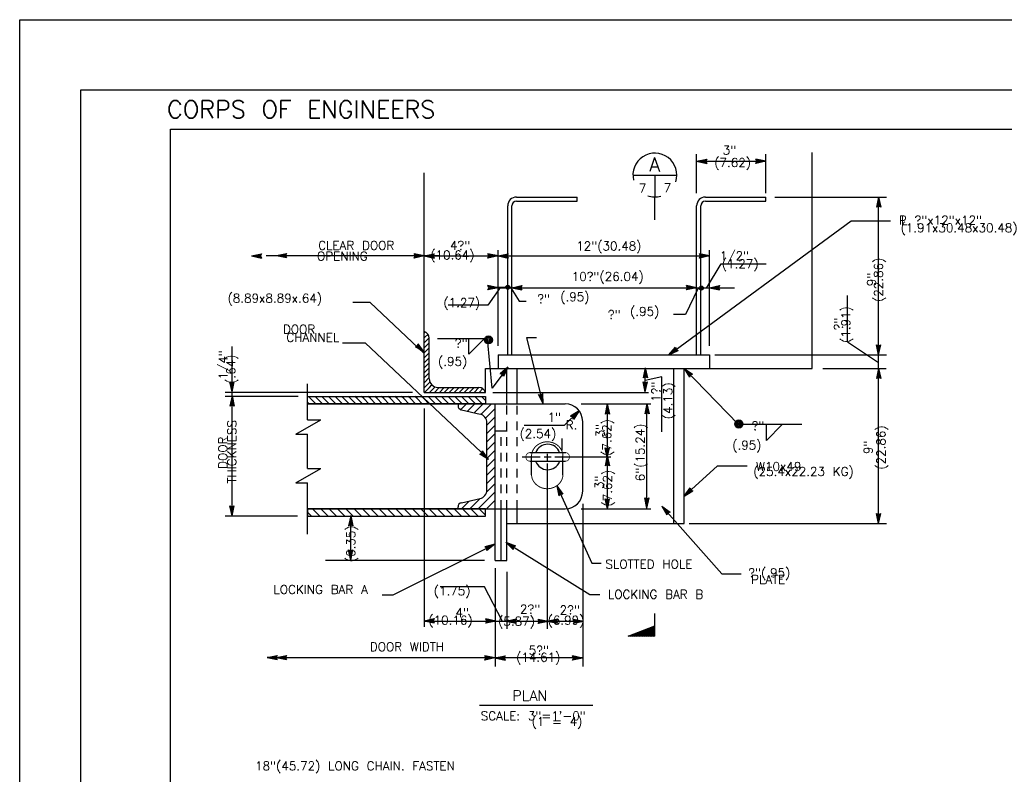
# Model space of a CAD drawing. Extents: x -16 to 1164, y -18 to 483.
# Tile 2 of 15: x -16 to -2, y 1 to 12. Entities that reach past the tile are written whole.
import ezdxf
from ezdxf.enums import TextEntityAlignment as Align

# ---------------------------------------------------------------- set-up
doc = ezdxf.new("R2010")
doc.units = 0
doc.header["$MEASUREMENT"] = 0
doc.linetypes.add('HIDDEN2', pattern=[0.1875, 0.125, -0.0625])
doc.layers.add('LETTERING', color=7, linetype='CONTINUOUS')
doc.layers.add('OUTLINE', color=7, linetype='CONTINUOUS')
doc.styles.add('TXT_SHX', font='txt.shx')

# ---------------------------------------------------------------- blocks, each defined once
blk = doc.blocks.new('LT1')
at = {"layer": 'OUTLINE', "color": 24, "linetype": 'CONTINUOUS'}
for p, q in [((0, 0), (-0.0015, 0.00032)), ((-0.00135, 0), (-0.0015, 0.00032)), ((0, 0), (-0.0015, -0.00032)), ((-0.0015, -0.00032), (-0.00135, 0)), ((-0.00039, 0), (-0.00136, 0.00021)), ((-0.00127, 0), (-0.00136, 0.00021)), ((-0.00039, 0), (-0.00136, -0.00021)), ((-0.00136, -0.00021), (-0.00127, 0)), ((-0.00076, 0), (-0.00123, 0.00009)), ((-0.00119, 0), (-0.00123, 0.00009)), ((-0.00076, 0), (-0.00123, -0.0001)), ((-0.00123, -0.0001), (-0.00119, 0))]:
    blk.add_line(p, q, dxfattribs=at)
blk = doc.blocks.new('REBAR0')
at = {"layer": 'OUTLINE', "color": 24, "linetype": 'CONTINUOUS'}
for radius in [0.00482, 0.00374, 0.00274, 0.00138]:
    blk.add_circle((0.0002, -0.0046), radius, dxfattribs=at)
blk = doc.blocks.new('FILLET')
at = {"layer": 'OUTLINE', "color": 24, "linetype": 'CONTINUOUS'}
for q in [(0, 0), (0.00236, -0.00002)]:
    blk.add_line((0, -0.00239), q, dxfattribs=at)

msp = doc.modelspace()

# ---------------------------------------------------------------- linework, layer by layer
at = {"layer": 'LETTERING', "color": 7, "linetype": 'CONTINUOUS'}
for p, q in [((-7.283, 9.287), (-6.659, 9.287)), ((-6.971, 9.287), (-6.971, 8.975)), ((-6.971, 8.649), (-6.971, 8.975)), ((-6.971, 2.701), (-6.971, 3.025)), ((-7.35, 2.701), (-6.971, 2.851)), ((-7.319, 2.701), (-6.971, 2.839)), ((-7.286, 2.701), (-6.971, 2.826)), ((-7.263, 2.701), (-6.971, 2.817)), ((-6.971, 2.701), (-7.35, 2.701)), ((-7.227, 2.701), (-6.971, 2.803)), ((-7.193, 2.701), (-6.971, 2.789)), ((-7.152, 2.701), (-6.971, 2.773)), ((-7.125, 2.701), (-6.971, 2.762)), ((-7.093, 2.701), (-6.971, 2.75)), ((-7.064, 2.701), (-6.971, 2.738)), ((-7.035, 2.701), (-6.971, 2.727)), ((-7.015, 2.701), (-6.971, 2.719)), ((-6.988, 2.701), (-6.971, 2.708))]:
    msp.add_line(p, q, dxfattribs=at)
for start, end in [(341.9698, 193.8121), (251.0405, 285.7467)]:
    msp.add_arc((-6.971, 9.287), 0.313, start, end, dxfattribs=at)
at = {"layer": 'OUTLINE', "color": 7, "linetype": 'CONTINUOUS'}
for p, q in [((-16.043, -18.495), (-16.043, 11.505)), ((-16.043, 11.505), (25.957, 11.505)), ((-15.168, 10.505), (25.082, 10.505)), ((-15.168, -17.499), (-15.168, 10.505)), ((-13.89, 9.94), (24.352, 9.94)), ((-13.89, -16.933), (-13.89, 9.94)), ((-6.374, 9.029), (-6.374, 9.583)), ((-5.385, 9.029), (-5.385, 9.583)), ((-4.724, 6.525), (-4.724, 9.609)), ((-6.374, 9.483), (-5.385, 9.483)), ((-10.265, 6.184), (-10.265, 9.317)), ((-8.947, 8.972), (-8.083, 8.972)), ((-8.947, 8.915), (-8.083, 8.915)), ((-8.083, 8.915), (-8.083, 8.972)), ((-6.249, 8.972), (-5.385, 8.972)), ((-6.249, 8.915), (-5.385, 8.915)), ((-5.385, 8.915), (-5.385, 8.972)), ((-5.259, 8.972), (-3.664, 8.972)), ((-3.776, 6.72), (-3.776, 8.972)), ((-9.072, 6.719), (-9.072, 8.847)), ((-9.014, 6.719), (-9.014, 8.847)), ((-6.374, 6.719), (-6.374, 8.847)), ((-6.316, 6.719), (-6.316, 8.847)), ((-6.772, 6.719), (-4.169, 8.635)), ((-4.169, 8.635), (-3.604, 8.635)), ((-9.211, 6.85), (-9.211, 8.212)), ((-6.191, 6.85), (-6.191, 8.212)), ((-12.525, 8.138), (-12.374, 8.138)), ((-12.374, 8.138), (-10.058, 8.138)), ((-10.265, 8.131), (-9.211, 8.131)), ((-9.211, 8.131), (-6.191, 8.131)), ((-6.235, 7.672), (-6.022, 8.02)), ((-6.022, 8.02), (-5.379, 8.02)), ((-9.175, 7.686), (-9.355, 7.431)), ((-9.227, 7.684), (-9.004, 7.684)), ((-9.211, 7.677), (-9.072, 7.677)), ((-9.072, 7.677), (-9.013, 7.677)), ((-9.029, 7.676), (-8.908, 7.486)), ((-9.013, 7.677), (-6.374, 7.677)), ((-6.356, 7.664), (-6.534, 7.295)), ((-6.374, 7.677), (-6.316, 7.677)), ((-6.316, 7.677), (-6.191, 7.677)), ((-6.191, 7.677), (-5.834, 7.677)), ((-11.038, 7.465), (-11.285, 7.465)), ((-10.265, 6.739), (-11.038, 7.465)), ((-8.908, 7.486), (-8.808, 7.486)), ((-4.219, 6.907), (-4.219, 7.568)), ((-9.355, 7.431), (-9.921, 7.431)), ((-6.534, 7.295), (-6.704, 7.295)), ((-10.264, 7.033), (-10.262, 7.036)), ((-10.262, 7.036), (-10.25, 7.047)), ((-10.264, 6.962), (-10.262, 6.965)), ((-10.264, 6.891), (-10.262, 6.894)), ((-10.262, 6.965), (-10.211, 7.015)), ((-10.262, 6.894), (-10.194, 6.961)), ((-10.194, 6.379), (-10.194, 6.958)), ((-9.359, 6.95), (-10.076, 6.95)), ((-9.293, 6.245), (-9.359, 6.95)), ((-8.567, 6.02), (-8.801, 6.965)), ((-8.801, 6.965), (-8.66, 6.965)), ((-4.219, 6.907), (-3.775, 6.609)), ((-13.01, 6.125), (-13.01, 6.838)), ((-11.104, 6.885), (-11.432, 6.885)), ((-9.37, 5.256), (-11.109, 6.89)), ((-10.264, 6.82), (-10.262, 6.823)), ((-10.264, 6.749), (-10.262, 6.752)), ((-10.262, 6.823), (-10.194, 6.891)), ((-10.262, 6.752), (-10.194, 6.82)), ((-10.264, 6.678), (-10.262, 6.681)), ((-10.262, 6.681), (-10.194, 6.749)), ((-10.262, 6.61), (-10.194, 6.678)), ((-9.211, 6.719), (-6.191, 6.719)), ((-9.211, 6.719), (-9.211, 6.524)), ((-6.191, 6.719), (-6.191, 6.524)), ((-6.116, 6.719), (-3.664, 6.719)), ((-3.776, 6.525), (-3.776, 6.719)), ((-10.264, 6.608), (-10.262, 6.61)), ((-10.264, 6.537), (-10.262, 6.539)), ((-10.262, 6.539), (-10.194, 6.607)), ((-10.262, 6.468), (-10.194, 6.536)), ((-9.392, 6.525), (-4.724, 6.525)), ((-9.391, 6.184), (-9.391, 6.525)), ((-9.083, 6.525), (-9.293, 6.245)), ((-9.083, 6.02), (-9.083, 6.525)), ((-8.936, 6.022), (-8.936, 6.525)), ((-7.109, 6.184), (-7.109, 6.526)), ((-6.702, 4.311), (-6.702, 6.525)), ((-6.554, 4.311), (-6.554, 6.525)), ((-6.554, 6.525), (-5.783, 5.731)), ((-4.573, 6.525), (-3.665, 6.525)), ((-3.776, 4.311), (-3.776, 6.525)), ((-10.264, 6.466), (-10.262, 6.468)), ((-10.264, 6.395), (-10.262, 6.397)), ((-10.262, 6.397), (-10.194, 6.465)), ((-10.262, 6.326), (-10.194, 6.394)), ((-10.191, 6.326), (-10.184, 6.333)), ((-6.871, 6.405), (-7.109, 6.353)), ((-6.871, 5.621), (-6.871, 6.406)), ((-11.934, 5.791), (-11.934, 6.305)), ((-10.264, 6.324), (-10.262, 6.326)), ((-10.264, 6.253), (-10.262, 6.255)), ((-10.262, 6.255), (-10.191, 6.326)), ((-10.262, 6.184), (-10.191, 6.255)), ((-10.191, 6.255), (-10.156, 6.29)), ((-10.191, 6.184), (-10.12, 6.255)), ((-10.12, 6.255), (-10.112, 6.263)), ((-10.12, 6.184), (-10.05, 6.254)), ((-10.069, 6.254), (-9.485, 6.254)), ((-10.049, 6.184), (-9.979, 6.254)), ((-9.978, 6.184), (-9.908, 6.254)), ((-9.907, 6.184), (-9.837, 6.254)), ((-9.836, 6.184), (-9.766, 6.254)), ((-9.765, 6.184), (-9.695, 6.254)), ((-9.694, 6.184), (-9.624, 6.254)), ((-9.623, 6.184), (-9.553, 6.254)), ((-9.552, 6.184), (-9.483, 6.254)), ((-9.481, 6.184), (-9.429, 6.237)), ((-9.41, 6.184), (-9.397, 6.198)), ((-10.433, 6.184), (-13.106, 6.184)), ((-12.067, 6.125), (-13.106, 6.125)), ((-13.01, 4.415), (-13.01, 6.125)), ((-11.934, 6.125), (-9.392, 6.125)), ((-11.888, 6.094), (-11.919, 6.125)), ((-11.814, 6.02), (-11.888, 6.094)), ((-11.793, 6.094), (-11.824, 6.125)), ((-11.719, 6.02), (-11.793, 6.094)), ((-11.698, 6.094), (-11.729, 6.125)), ((-11.624, 6.02), (-11.698, 6.094)), ((-11.603, 6.094), (-11.634, 6.125)), ((-11.529, 6.02), (-11.603, 6.094)), ((-11.508, 6.094), (-11.539, 6.125)), ((-11.434, 6.02), (-11.508, 6.094)), ((-11.413, 6.094), (-11.444, 6.125)), ((-11.339, 6.02), (-11.413, 6.094)), ((-11.318, 6.094), (-11.349, 6.125)), ((-11.244, 6.02), (-11.318, 6.094)), ((-11.223, 6.094), (-11.254, 6.125)), ((-11.149, 6.02), (-11.223, 6.094)), ((-11.128, 6.094), (-11.159, 6.125)), ((-11.054, 6.02), (-11.128, 6.094)), ((-11.033, 6.094), (-11.064, 6.125)), ((-10.959, 6.02), (-11.033, 6.094)), ((-10.938, 6.094), (-10.969, 6.125)), ((-10.864, 6.02), (-10.938, 6.094)), ((-10.843, 6.094), (-10.874, 6.125)), ((-10.769, 6.02), (-10.843, 6.094)), ((-10.748, 6.094), (-10.779, 6.125)), ((-10.674, 6.02), (-10.748, 6.094)), ((-10.653, 6.094), (-10.684, 6.125)), ((-10.579, 6.02), (-10.653, 6.094)), ((-10.558, 6.094), (-10.589, 6.125)), ((-10.484, 6.02), (-10.558, 6.094)), ((-10.463, 6.094), (-10.494, 6.125)), ((-10.389, 6.02), (-10.463, 6.094)), ((-10.368, 6.094), (-10.399, 6.125)), ((-10.294, 6.02), (-10.368, 6.094)), ((-10.273, 6.094), (-10.304, 6.125)), ((-10.199, 6.02), (-10.273, 6.094)), ((-10.265, 6.184), (-9.391, 6.184)), ((-10.178, 6.094), (-10.209, 6.125)), ((-10.104, 6.02), (-10.178, 6.094)), ((-10.083, 6.094), (-10.114, 6.125)), ((-10.009, 6.02), (-10.083, 6.094)), ((-9.988, 6.094), (-10.019, 6.125)), ((-9.914, 6.02), (-9.988, 6.094)), ((-9.893, 6.094), (-9.924, 6.125)), ((-9.819, 6.02), (-9.893, 6.094)), ((-9.798, 6.094), (-9.829, 6.125)), ((-9.724, 6.02), (-9.798, 6.094)), ((-9.703, 6.094), (-9.734, 6.125)), ((-9.629, 6.02), (-9.703, 6.094)), ((-9.608, 6.094), (-9.639, 6.125)), ((-9.534, 6.02), (-9.608, 6.094)), ((-9.513, 6.094), (-9.544, 6.125)), ((-9.439, 6.02), (-9.513, 6.094)), ((-9.418, 6.094), (-9.449, 6.125)), ((-9.392, 6.068), (-9.418, 6.094)), ((-9.392, 6.125), (-9.392, 6.018)), ((-9.283, 6.184), (-7.06, 6.184)), ((-11.909, 6.02), (-11.934, 6.045)), ((-11.934, 6.02), (-8.252, 6.02)), ((-10.265, 5.952), (-10.265, 2.836)), ((-9.782, 6.021), (-9.782, 5.993)), ((-9.781, 6.018), (-9.78, 6.02)), ((-9.743, 5.937), (-9.672, 6.009)), ((-9.735, 5.934), (-9.468, 5.874)), ((-9.672, 6.009), (-9.661, 6.02)), ((-9.647, 5.914), (-9.553, 6.009)), ((-9.553, 6.009), (-9.542, 6.02)), ((-9.55, 5.892), (-9.434, 6.009)), ((-9.434, 6.009), (-9.423, 6.02)), ((-9.434, 5.89), (-9.315, 6.009)), ((-9.315, 6.009), (-9.304, 6.02)), ((-9.315, 5.89), (-9.255, 5.95)), ((-9.254, 3.783), (-9.254, 6.02)), ((-8.053, 5.922), (-8.264, 5.71)), ((-8.022, 6.02), (-7.029, 6.02)), ((-7.649, 5.261), (-7.649, 6.02)), ((-7.084, 4.521), (-7.084, 6.02)), ((-12.097, 5.589), (-11.744, 5.791)), ((-11.934, 5.791), (-11.744, 5.791)), ((-9.455, 5.869), (-9.434, 5.89)), ((-9.388, 5.817), (-9.315, 5.89)), ((-9.37, 5.716), (-9.315, 5.771)), ((-9.315, 5.771), (-9.255, 5.831)), ((-8.002, 4.771), (-8.002, 5.77)), ((-9.37, 4.79), (-9.37, 5.752)), ((-9.37, 5.597), (-9.315, 5.652)), ((-9.315, 5.652), (-9.255, 5.712)), ((-9.254, 5.635), (-9.082, 5.635)), ((-8.264, 5.71), (-8.84, 5.71)), ((-5.783, 5.731), (-4.874, 5.731)), ((-12.097, 5.589), (-11.934, 5.589)), ((-11.934, 5.095), (-11.934, 5.589)), ((-9.37, 5.478), (-9.315, 5.533)), ((-9.315, 5.533), (-9.255, 5.593)), ((-8.295, 5.357), (-8.295, 5.526)), ((-9.37, 5.359), (-9.315, 5.414)), ((-9.315, 5.414), (-9.255, 5.474)), ((-9.315, 5.295), (-9.255, 5.355)), ((-9.37, 5.24), (-9.315, 5.295)), ((-9.315, 5.176), (-9.256, 5.236)), ((-8.864, 5.261), (-8.607, 5.261)), ((-8.759, 5.323), (-8.243, 5.323)), ((-8.732, 5.004), (-8.732, 5.275)), ((-8.552, 5.261), (-8.454, 5.261)), ((-8.502, 5.213), (-8.502, 5.305)), ((-8.402, 5.261), (-7.599, 5.261)), ((-8.284, 5.004), (-8.284, 5.275)), ((-7.649, 4.521), (-7.649, 5.261)), ((-12.097, 4.893), (-11.744, 5.095)), ((-11.934, 5.095), (-11.744, 5.095)), ((-9.37, 5.121), (-9.315, 5.176)), ((-9.315, 5.057), (-9.256, 5.117)), ((-8.759, 5.202), (-8.245, 5.202)), ((-8.502, 2.806), (-8.502, 5.167)), ((-6.554, 4.702), (-6.076, 5.135)), ((-6.076, 5.135), (-5.651, 5.135)), ((-9.37, 5.002), (-9.315, 5.057)), ((-9.37, 4.883), (-9.315, 4.938)), ((-9.315, 4.938), (-9.256, 4.998)), ((-12.097, 4.893), (-11.934, 4.893)), ((-11.934, 4.157), (-11.934, 4.893)), ((-9.375, 4.76), (-9.315, 4.819)), ((-9.315, 4.819), (-9.256, 4.879)), ((-8.373, 4.85), (-7.871, 3.744)), ((-9.735, 4.608), (-9.468, 4.668)), ((-9.553, 4.581), (-9.465, 4.67)), ((-9.434, 4.581), (-9.315, 4.7)), ((-9.315, 4.7), (-9.256, 4.76)), ((-11.934, 4.521), (-8.252, 4.521)), ((-11.8, 4.46), (-11.861, 4.521)), ((-11.681, 4.46), (-11.742, 4.521)), ((-11.562, 4.46), (-11.623, 4.521)), ((-11.443, 4.46), (-11.504, 4.521)), ((-11.324, 4.46), (-11.385, 4.521)), ((-11.205, 4.46), (-11.266, 4.521)), ((-11.086, 4.46), (-11.147, 4.521)), ((-10.967, 4.46), (-11.028, 4.521)), ((-10.848, 4.46), (-10.909, 4.521)), ((-10.729, 4.46), (-10.79, 4.521)), ((-10.61, 4.46), (-10.671, 4.521)), ((-10.491, 4.46), (-10.552, 4.521)), ((-10.372, 4.46), (-10.433, 4.521)), ((-10.253, 4.46), (-10.314, 4.521)), ((-10.134, 4.46), (-10.195, 4.521)), ((-10.015, 4.46), (-10.076, 4.521)), ((-9.896, 4.46), (-9.957, 4.521)), ((-9.777, 4.46), (-9.838, 4.521)), ((-9.782, 4.521), (-9.782, 4.549)), ((-9.732, 4.521), (-9.672, 4.581)), ((-9.658, 4.46), (-9.719, 4.521)), ((-9.672, 4.581), (-9.618, 4.635)), ((-9.613, 4.521), (-9.553, 4.581)), ((-9.539, 4.46), (-9.6, 4.521)), ((-9.494, 4.521), (-9.434, 4.581)), ((-9.42, 4.46), (-9.481, 4.521)), ((-9.392, 4.415), (-9.392, 4.521)), ((-9.375, 4.521), (-9.315, 4.581)), ((-9.315, 4.581), (-9.256, 4.641)), ((-9.166, 3.783), (-9.166, 4.52)), ((-9.083, 3.783), (-9.083, 4.52)), ((-8.936, 4.311), (-8.936, 4.518)), ((-8.022, 4.521), (-7.029, 4.521)), ((-8.002, 4.591), (-8.002, 2.27)), ((-6.873, 4.561), (-6.015, 3.592)), ((-12.077, 4.415), (-13.106, 4.415)), ((-11.919, 4.46), (-11.934, 4.475)), ((-11.934, 4.415), (-9.392, 4.415)), ((-11.874, 4.415), (-11.919, 4.46)), ((-11.755, 4.415), (-11.8, 4.46)), ((-11.636, 4.415), (-11.681, 4.46)), ((-11.517, 4.415), (-11.562, 4.46)), ((-11.398, 4.415), (-11.443, 4.46)), ((-11.279, 4.415), (-11.324, 4.46)), ((-11.314, 3.792), (-11.314, 4.424)), ((-11.16, 4.415), (-11.205, 4.46)), ((-11.041, 4.415), (-11.086, 4.46)), ((-10.922, 4.415), (-10.967, 4.46)), ((-10.803, 4.415), (-10.848, 4.46)), ((-10.684, 4.415), (-10.729, 4.46)), ((-10.565, 4.415), (-10.61, 4.46)), ((-10.446, 4.415), (-10.491, 4.46)), ((-10.327, 4.415), (-10.372, 4.46)), ((-10.208, 4.415), (-10.253, 4.46)), ((-10.089, 4.415), (-10.134, 4.46)), ((-9.97, 4.415), (-10.015, 4.46)), ((-9.851, 4.415), (-9.896, 4.46)), ((-9.732, 4.415), (-9.777, 4.46)), ((-9.613, 4.415), (-9.658, 4.46)), ((-9.494, 4.415), (-9.539, 4.46)), ((-9.392, 4.432), (-9.42, 4.46)), ((-9.086, 4.311), (-6.554, 4.311)), ((-6.479, 4.311), (-3.664, 4.311)), ((-9.254, 4.016), (-10.713, 3.288)), ((-9.083, 4.036), (-7.901, 3.3)), ((-9.404, 3.783), (-11.673, 3.783)), ((-9.254, 3.783), (-9.083, 3.783)), ((-9.254, 3.673), (-9.254, 2.27)), ((-7.871, 3.744), (-7.738, 3.744)), ((-9.083, 3.623), (-9.083, 2.806)), ((-6.015, 3.592), (-5.74, 3.592)), ((-9.406, 3.409), (-10.039, 3.409)), ((-9.151, 2.924), (-9.406, 3.409)), ((-10.713, 3.288), (-10.867, 3.288)), ((-7.901, 3.3), (-7.759, 3.3)), ((-10.265, 2.917), (-9.253, 2.917)), ((-9.253, 2.917), (-9.083, 2.917)), ((-9.083, 2.917), (-8.501, 2.917)), ((-8.501, 2.917), (-8.002, 2.917)), ((-12.374, 2.398), (-12.51, 2.398)), ((-9.254, 2.392), (-12.374, 2.392)), ((-8.002, 2.391), (-9.254, 2.391)), ((-9.477, 1.718), (-7.858, 1.718))]:
    msp.add_line(p, q, dxfattribs=at)
at = {"layer": 'OUTLINE', "color": 7, "linetype": 'HIDDEN2'}
for p, q in [((-9.083, 4.52), (-9.083, 6.02)), ((-8.936, 4.518), (-8.936, 6.02)), ((-9.166, 4.52), (-9.166, 5.635))]:
    msp.add_line(p, q, dxfattribs=at)
at = {"layer": 'OUTLINE', "color": 7, "linetype": 'CONTINUOUS'}
for points in [[(-9.443, 6.245), (-9.426, 6.234), (-9.429, 6.237)], [(-11.934, 6.02), (-11.934, 6.125), (-9.392, 6.125), (-9.392, 6.02)], [(-9.752, 5.941), (-9.745, 5.938), (-9.761, 5.948)], [(-11.934, 4.521), (-11.934, 4.415), (-9.392, 4.415), (-9.392, 4.521)]]:
    msp.add_lwpolyline(points, close=True, dxfattribs=at)
for points, const_width in [([(-8.732, 5.275, -0.054055), (-8.728, 5.314, -0.053202), (-8.715, 5.352, -0.051693), (-8.694, 5.387, -0.049844), (-8.666, 5.418, -0.047984), (-8.632, 5.443, -0.046384), (-8.594, 5.462, -0.045229), (-8.552, 5.474, -0.044628), (-8.508, 5.478, -0.044628), (-8.464, 5.474, -0.045229), (-8.422, 5.462, -0.046384), (-8.383, 5.443, -0.047984), (-8.349, 5.418, -0.049844), (-8.322, 5.387, -0.051693), (-8.301, 5.352, -0.053202), (-8.288, 5.314, -0.054055), (-8.284, 5.275, -0.054055)], 0.0138), ([(-8.759, 5.202, -0.054857), (-8.769, 5.203, -0.053845), (-8.78, 5.206, -0.052068), (-8.789, 5.212, -0.049914), (-8.797, 5.219, -0.047773), (-8.804, 5.228, -0.04595), (-8.809, 5.239, -0.044645), (-8.812, 5.25, -0.043969), (-8.813, 5.262, -0.043969), (-8.812, 5.274, -0.044645), (-8.809, 5.285, -0.04595), (-8.804, 5.296, -0.047773), (-8.797, 5.305, -0.049914), (-8.789, 5.312, -0.052068), (-8.78, 5.318, -0.053845), (-8.769, 5.321, -0.054857), (-8.759, 5.323, -0.054857)], 0.00984), ([(-8.245, 5.202, 0.054857), (-8.234, 5.203, 0.053845), (-8.224, 5.206, 0.052068), (-8.215, 5.212, 0.049914), (-8.207, 5.219, 0.047773), (-8.2, 5.228, 0.04595), (-8.195, 5.239, 0.044645), (-8.192, 5.25, 0.043969), (-8.191, 5.262, 0.043969), (-8.192, 5.274, 0.044645), (-8.195, 5.285, 0.04595), (-8.2, 5.296, 0.047773), (-8.207, 5.305, 0.049914), (-8.215, 5.312, 0.052068), (-8.224, 5.318, 0.053845), (-8.234, 5.321, 0.054857), (-8.245, 5.323, 0.054857)], 0.00984), ([(-8.732, 5.012, 0.054055), (-8.728, 4.972, 0.053202), (-8.715, 4.934, 0.051693), (-8.694, 4.899, 0.049844), (-8.666, 4.868, 0.047984), (-8.632, 4.843, 0.046384), (-8.594, 4.824, 0.045229), (-8.552, 4.812, 0.044628), (-8.508, 4.808, 0.044628), (-8.464, 4.812, 0.045229), (-8.422, 4.824, 0.046384), (-8.383, 4.843, 0.047984), (-8.349, 4.868, 0.049844), (-8.322, 4.899, 0.051693), (-8.301, 4.934, 0.053202), (-8.288, 4.972, 0.054055), (-8.284, 5.012, 0.054055)], 0.0138)]:
    msp.add_lwpolyline(points, format="xyb", dxfattribs=dict(at, const_width=const_width))
for centre, radius, start, end in [((-8.947, 8.847), 0.125, 90, 180), ((-8.947, 8.847), 0.067, 90, 180), ((-6.249, 8.847), 0.125, 90, 180), ((-6.249, 8.847), 0.067, 90, 180), ((-10.291, 6.959), 0.0973, 359.6301, 73.7186), ((-10.069, 6.379), 0.125, 180, 270), ((-9.484, 6.156), 0.0973, 16.2814, 90.3699), ((-9.722, 5.993), 0.06, 180, 257.3061), ((-8.252, 5.77), 0.25, 0, 90), ((-9.495, 5.752), 0.125, 0, 77.3693), ((-8.502, 5.261), 0.182, 19.7392, 159.8833), ((-8.502, 5.261), 0.182, 199.3508, 338.6164), ((-9.495, 4.789), 0.125, 282.6307, 360), ((-8.252, 4.771), 0.25, 270, 360), ((-9.722, 4.549), 0.06, 102.6939, 180)]:
    msp.add_arc(centre, radius, start, end, dxfattribs=at)

# ---------------------------------------------------------------- block references
at = {"layer": 'OUTLINE', "linetype": 'CONTINUOUS'}
for p, xscale, yscale, zscale, rotation in [((-6.374, 9.483), 96, 96, 96, 180.0000000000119), ((-3.776, 8.972), 96, 96, 96, 90.00000000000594), ((-12.732, 8.131), 96, 96, 96, 180.0000000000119), ((-12.374, 8.138), 96, 96, 96, 180.0000000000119), ((-10.265, 8.131), 96, 96, 96, 180.0000000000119), ((-9.211, 8.131), 96, 96, 96, 180.0000000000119), ((-9.013, 7.677), 96, 96, 96, 180.0000000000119), ((-6.191, 7.677), 96, 96, 96, 180.0000000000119), ((-10.266, 6.758), 96.00019561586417, 96.00019561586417, 96.00019561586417, 316.7957620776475), ((-6.772, 6.719), 96.00011074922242, 96.00011074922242, 96.00011074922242, 216.3557052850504), ((-3.776, 6.72), 96, 96, 96, 269.9999999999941), ((-9.071, 6.543), 96.00026822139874, 96.00026822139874, 96.00026822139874, 53.13015571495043), ((-7.109, 6.533), 96, 96, 96, 90.00000000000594), ((-6.554, 6.525), 96.00008235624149, 96.00008235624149, 96.00008235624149, 134.1579833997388), ((-3.776, 6.525), 96, 96, 96, 90.00000000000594), ((-13.01, 6.191), 96, 96, 96, 269.9999999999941), ((-7.109, 6.191), 96, 96, 96, 269.9999999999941), ((-13.01, 6.132), 96, 96, 96, 90.00000000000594), ((-8.567, 6.02), 96.00003212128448, 96.00003212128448, 96.00003212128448, 283.9149775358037), ((-8.053, 5.922), 96.00041556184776, 96.00041556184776, 96.00041556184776, 45.13545700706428), ((-7.65, 6.018), 96, 96, 96, 90.00000000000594), ((-7.085, 6.022), 96, 96, 96, 90.00000000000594), ((-9.347, 5.227), 96.00015633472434, 96.00015633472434, 96.00015633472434, 316.7829277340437), ((-7.65, 5.25), 96, 96, 96, 269.9999999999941), ((-7.65, 5.28), 96, 96, 96, 90.00000000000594), ((-8.373, 4.85), 96.0001268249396, 96.0001268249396, 96.0001268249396, 114.4127544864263), ((-6.554, 4.702), 96.00010520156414, 96.00010520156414, 96.00010520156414, 222.171982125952), ((-7.649, 4.521), 96, 96, 96, 269.9999999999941), ((-7.085, 4.532), 96, 96, 96, 269.9999999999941), ((-13.01, 4.422), 96, 96, 96, 269.9999999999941), ((-6.873, 4.561), 96.00012737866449, 96.00012737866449, 96.00012737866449, 131.5233308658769), ((-11.315, 4.422), 96, 96, 96, 90.00000000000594), ((-3.776, 4.311), 96, 96, 96, 269.9999999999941), ((-9.255, 4.017), 96.00018470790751, 96.00018470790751, 96.00018470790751, 26.59118192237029), ((-9.101, 4.043), 96.00024961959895, 96.00024961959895, 96.00024961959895, 148.0906879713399), ((-11.315, 3.79), 96, 96, 96, 269.9999999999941), ((-10.266, 2.924), 96, 96, 96, 180.0000000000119), ((-9.095, 2.919), 96, 96, 96, 180.0000000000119), ((-8.507, 2.918), 96, 96, 96, 180.0000000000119), ((-12.51, 2.398), 96, 96, 96, 180.0000000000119), ((-12.374, 2.398), 96, 96, 96, 180.0000000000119), ((-9.255, 2.391), 96, 96, 96, 180.0000000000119)]:
    msp.add_blockref('LT1', p, dxfattribs=dict(at, xscale=xscale, yscale=yscale, zscale=zscale, rotation=rotation))
for name, p, xscale, yscale, zscale in [('LT1', (-5.385, 9.483), 96, 96, 96), ('LT1', (-10.265, 8.131), 96, 96, 96), ('LT1', (-9.211, 8.131), 96, 96, 96), ('LT1', (-6.191, 8.131), 96, 96, 96), ('LT1', (-9.211, 7.677), 96, 96, 96), ('REBAR0', (-9.073, 7.713), 6.001005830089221, 6.001005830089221, 6.001005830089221), ('LT1', (-6.374, 7.677), 96, 96, 96), ('REBAR0', (-6.309, 7.7), 6.001005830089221, 6.001005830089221, 6.001005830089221), ('FILLET', (-9.629, 6.957), 96, 96, 96), ('REBAR0', (-9.35, 6.988), 12.00201166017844, 12.00201166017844, 12.00201166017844), ('REBAR0', (-5.774, 5.787), 12.00201166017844, 12.00201166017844, 12.00201166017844), ('FILLET', (-5.378, 5.726), 96, 96, 96), ('LT1', (-9.242, 2.919), 96, 96, 96), ('LT1', (-8.496, 2.912), 96, 96, 96), ('LT1', (-7.991, 2.912), 96, 96, 96), ('LT1', (-9.255, 2.391), 96, 96, 96), ('LT1', (-8.004, 2.39), 96, 96, 96)]:
    msp.add_blockref(name, p, dxfattribs=dict(at, xscale=xscale, yscale=yscale, zscale=zscale))

# ---------------------------------------------------------------- texts
at = {"layer": 'LETTERING', "color": 7, "linetype": 'CONTINUOUS', "style": 'TXT_SHX'}
for s, height, p in [('A', 0.2, (-6.974, 9.338)), ('7', 0.125, (-7.148, 9.036)), ('7', 0.125, (-6.792, 9.04))]:
    msp.add_text(s, height=height, dxfattribs=at).set_placement(p, align=Align.CENTER)
at = {"layer": 'OUTLINE', "color": 7, "linetype": 'CONTINUOUS', "style": 'TXT_SHX'}
for s, height, p in [('CORPS OF ENGINEERS', 0.25, (-13.938, 10.099)), ('P ?"x12"x12"', 0.125, (-3.486, 8.58)), ('L', 0.125, (-3.455, 8.574)), ('W10x49', 0.125, (-5.526, 5.064)), ('SLOTTED HOLE', 0.125, (-7.677, 3.668)), ('?"(.95)', 0.125, (-5.636, 3.546)), ('LOCKING BAR B', 0.125, (-7.642, 3.237))]:
    msp.add_text(s, height=height, dxfattribs=at).set_placement(p)
for s, height, p in [('3"', 0.125, (-5.905, 9.58)), ('(7.62)', 0.125, (-5.86, 9.402)), ('(1.91x30.48x30.48)', 0.125, (-2.626, 8.471)), ('CLEAR DOOR', 0.125, (-11.236, 8.219)), ('4?"', 0.125, (-9.753, 8.218)), ('12"(30.48)', 0.125, (-7.628, 8.211)), ('OPENING', 0.125, (-11.435, 8.067)), ('(10.64)', 0.125, (-9.863, 8.083)), (' 1/2"', 0.125, (-5.89, 8.072)), ('(1.27)', 0.125, (-5.752, 7.956)), ('10?"(26.04)', 0.125, (-7.644, 7.776)), ('(1.27)', 0.125, (-9.729, 7.402)), ('?"', 0.125, (-8.559, 7.457)), ('?"', 0.125, (-7.552, 7.231)), ('DOOR', 0.125, (-12.052, 7.023)), ('1" ', 0.125, (-8.35, 5.765)), ('R.', 0.125, (-8.162, 5.657)), (' (2.54)', 0.125, (-8.697, 5.532)), ('(25.4x22.23 KG)', 0.125, (-4.847, 4.991)), ('PLATE', 0.125, (-5.352, 3.449)), ('4"', 0.125, (-9.722, 2.976)), ('2?"', 0.125, (-8.753, 3.027)), ('2?"', 0.125, (-8.186, 3.014)), ('(10.16)', 0.125, (-9.89, 2.869)), ('(5.87)', 0.125, (-8.947, 2.853)), ('(6.99)', 0.125, (-8.24, 2.867)), ('DOOR WIDTH', 0.125, (-10.512, 2.489)), ('5?"', 0.125, (-8.628, 2.438)), ('(14.61)', 0.125, (-8.636, 2.338)), ('PLAN', 0.15, (-8.757, 1.779)), ('SCALE: 3"=1\'-0"', 0.125, (-8.708, 1.502)), ('(1 = 4)', 0.125, (-8.369, 1.422)), ('18"(45.72) LONG CHAIN. FASTEN', 0.125, (-11.255, 0.788))]:
    msp.add_text(s, height=height, dxfattribs=at).set_placement(p, align=Align.CENTER)
for s, p in [('(22.86)', (-3.715, 7.791)), ('9"', (-3.814, 7.796)), ('(1.91)', (-4.182, 7.152)), ('?"', (-4.285, 7.16)), (' 1/4"', (-13.074, 6.521)), ('(.64)', (-12.964, 6.515)), ('1?"', (-6.892, 6.193)), ('(4.13)', (-6.722, 6.063)), ('THICKNESS', (-12.949, 5.335)), ('3"', (-7.691, 5.638)), ('(7.62)', (-7.595, 5.539)), ('6"(15.24)', (-7.118, 5.326)), ('(22.86)', (-3.678, 5.396)), ('DOOR', (-13.08, 5.322)), ('9"', (-3.862, 5.399)), ('3"', (-7.702, 4.9)), ('(7.62)', (-7.585, 4.815)), ('(6.35)', (-11.252, 4.021))]:
    msp.add_text(s, height=0.125, rotation=90, dxfattribs=at).set_placement(p, align=Align.CENTER)
for s, p in [('(8.89x8.89x.64)', (-11.724, 7.465)), ('(.95)', (-7.905, 7.486)), ('(.95)', (-6.907, 7.277)), ('CHANNEL', (-11.479, 6.906)), ('?" ', (-9.535, 6.821)), ('(.95)', (-9.65, 6.563)), ('?" ', (-5.295, 5.645)), ('(.95)', (-5.448, 5.368)), ('LOCKING BAR A', (-11.071, 3.307)), ('(1.75)', (-9.604, 3.287))]:
    msp.add_text(s, height=0.125, dxfattribs=at).set_placement(p, align=Align.RIGHT)

doc.saveas('drawing.dxf')
